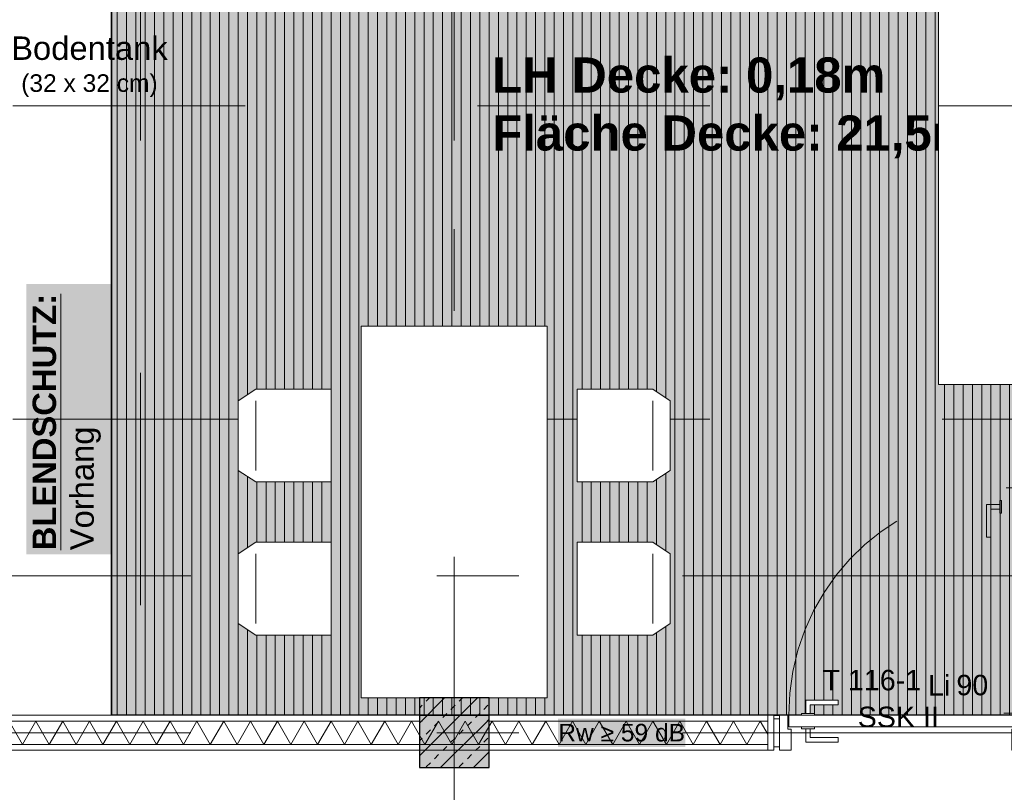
# Model space of a CAD drawing. Header units: metres. Extents: x -167 to 152, y -127 to 99.
# Tile 33 of 225: x -35.62 to -31.38, y -13.76 to -10.43. Entities that reach past the tile are written whole.
import ezdxf
from ezdxf.enums import TextEntityAlignment as Align

# ---------------------------------------------------------------- set-up
doc = ezdxf.new("R2010")
doc.units = ezdxf.units.M
for name, pattern in [('Achsen 01', [5.291531, 3.175, -1.058062, 0.352704, -0.705764]), ('gestrichelt - 01', [2, 1, -1]), ('Raster 01', [2, 1, -1])]:
    doc.linetypes.add(name, pattern=pattern)
for name, color, linetype, lineweight, true_color in [('013_Beton und Stahlbetonarbeiten-000 Sichtbeton-343 Innenstütze', 5, 'Continuous', 5, 0x0000ff), ('031_Metallbauarbeiten-350 Lamellendecke DS', 7, 'Continuous', 35, 0x666666), ('039_Trockenbauarbeiten-340 Dämmung', 7, 'Continuous', 9, 0xc0c0c0), ('AV1-Achsen', 1, 'Achsen 01', 18, 0xff0000), ('AV1-Einrichtung', 7, 'Continuous', 9, 0xa6a6a6), ('AV1-Raster', 7, 'Raster 01', 9, 0xa6a6a6), ('AV1-Stempel-Türnummern', 7, 'Continuous', 100, 0x02abea)]:
    doc.layers.add(name, color=color, linetype=linetype, lineweight=lineweight, true_color=true_color)
for name, color, linetype, lineweight in [('013_Beton und Stahlbetonarbeiten-340 Innenstützen', 7, 'Continuous', 25), ('027_Tischlerarbeiten-340 Innentüren', 7, 'Continuous', 9), ('030_Sonnenschutzarbeiten-BLENDSCHUTZ  Beschriftung', 7, 'Continuous', 5), ('031_Metallbauarbeiten-340 Innentüren _ Elemente', 7, 'Continuous', 9), ('039_Trockenbauarbeiten-340 Gipskarton', 7, 'Continuous', 9), ('053_Niederspannungsanlagen-Bodentanks', 7, 'gestrichelt - 01', 9), ('_1.35m (3D)', 7, 'Continuous', 9), ('_GRU (2D)', 7, 'Continuous', 9), ('_OG 1 (2D)', 7, 'Continuous', 9), ('_OG 1 - DS (2D)', 7, 'Continuous', 9), ('AV1-Akustikvorgaben-Trennwände', 7, 'Continuous', 5), ('AV1-Schnitt Achsen', 7, 'Achsen 01', 18), ('Keine', 7, 'Continuous', 9)]:
    doc.layers.add(name, color=color, linetype=linetype, lineweight=lineweight)
doc.styles.add('Arial', font='arial.ttf')
doc.styles.add('Arial (bold)', font='arialbd.ttf')

# ---------------------------------------------------------------- blocks, each defined once
blk = doc.blocks.new('Group-2')
at = {"layer": 'AV1-Raster'}
for p, q in [((-35.1, -22.95), (-35.1, 1.35)), ((-33.75, -22.95), (-33.75, 1.35)), ((-32.4, -22.95), (-32.4, 1.35)), ((1.35, -10.8), (-40.5, -10.8)), ((1.35, -12.15), (-40.5, -12.15)), ((1.35, -13.5), (-40.5, -13.5))]:
    blk.add_line(p, q, dxfattribs=at)
blk = doc.blocks.new('1.35m (3D)')
at = {"layer": 'AV1-Raster', "color": 7}
blk.add_blockref('Group-2', (0, 0), dxfattribs=at)
blk = doc.blocks.new('Group-7')
at = {"layer": '030_Sonnenschutzarbeiten-BLENDSCHUTZ  Beschriftung', "color": 254, "linetype": 'Continuous', "transparency": 33554559}
blk.add_solid([(-35.5911, -11.5677), (-35.5911, -12.7323), (-35.1, -11.5677), (-35.1, -12.7323)], dxfattribs=at)
at = {"layer": '030_Sonnenschutzarbeiten-BLENDSCHUTZ  Beschriftung', "insert": (-35.5646, -12.7142), "char_height": 0.100872, "attachment_point": 1, "rotation": 90, "line_spacing_factor": 0.967016, "style": 'Arial (bold)'}
blk.add_mtext('{\\LBLENDSCHUTZ:}{\\fArial|b0|i0|c0|p0;\\l\\PVorhang}', dxfattribs=at)
blk = doc.blocks.new('Group-14')
at = {"layer": '030_Sonnenschutzarbeiten-BLENDSCHUTZ  Beschriftung', "color": 6, "linetype": 'Continuous', "transparency": 33554559}
blk.add_solid([(-35.5911, -11.5677), (-35.5911, -12.7323), (-35.1, -11.5677), (-35.1, -12.7323)], dxfattribs=at)
at = {"layer": '030_Sonnenschutzarbeiten-BLENDSCHUTZ  Beschriftung', "insert": (-35.5646, -12.7142), "char_height": 0.100872, "attachment_point": 1, "rotation": 90, "line_spacing_factor": 0.967016, "style": 'Arial (bold)'}
blk.add_mtext('{\\LBLENDSCHUTZ:}{\\fArial|b0|i0|c0|p0;\\l\\PVorhang}', dxfattribs=at)
blk = doc.blocks.new('OG 1 - DS (2D)')
at = {"layer": '031_Metallbauarbeiten-350 Lamellendecke DS', "linetype": 'Continuous', "lineweight": 0, "transparency": 33554508}
for color in [254, 20]:
    blk.add_hatch(color=color, dxfattribs=at).paths.add_polyline_path([(-35.225, -8.175), (-31.125, -8.175), (-31.125, -13.425), (-35.225, -13.425)])
at = {"layer": '031_Metallbauarbeiten-350 Lamellendecke DS', "linetype": 'Continuous', "lineweight": 9, "transparency": 33554508}
h = blk.add_hatch(dxfattribs=at)
h.set_pattern_fill('Lamellendecke', color=252, style=0, pattern_type=2)
h.set_pattern_definition([(90, (0, 0), (0.04, 0), [])])
h.paths.add_polyline_path([(-35.225, -8.175), (-31.125, -8.175), (-31.125, -13.425), (-35.225, -13.425)])
at = {"layer": '031_Metallbauarbeiten-350 Lamellendecke DS', "flags": 128}
blk.add_lwpolyline([(-35.225, -8.175), (-31.125, -8.175), (-31.125, -13.425), (-35.225, -13.425)], close=True, dxfattribs=at)
at = {"layer": '031_Metallbauarbeiten-350 Lamellendecke DS', "color": 251, "linetype": 'Continuous', "lineweight": 35, "transparency": 33554687, "flags": 128}
blk.add_lwpolyline([(-35.225, -8.175), (-31.125, -8.175), (-31.125, -13.425), (-35.225, -13.425)], close=True, dxfattribs=at)
at = {"layer": '030_Sonnenschutzarbeiten-BLENDSCHUTZ  Beschriftung', "color": 7}
for name in ['Group-7', 'Group-14']:
    blk.add_blockref(name, (0, 0), dxfattribs=at)
at = {"layer": '031_Metallbauarbeiten-350 Lamellendecke DS', "char_height": 0.151309, "attachment_point": 5, "line_spacing_factor": 0.969122, "style": 'Arial (bold)'}
for s, insert in [('LH Decke: 0,18m', (-32.7408, -10.6849)), ('Fläche Decke: 21,5m²', (-32.5114, -10.9346))]:
    blk.add_mtext(s, dxfattribs=dict(at, insert=insert))
blk = doc.blocks.new('Group-100')
at = {"color": 255, "transparency": 33554559}
blk.add_wipeout([(-0.9292, -0.5798), (-0.9292, -0.2798), (-0.8542, -0.2298), (-0.5292, -0.2298), (-0.5292, -0.6298), (-0.8542, -0.6298)], dxfattribs=at).dxf.layer = 'AV1-Einrichtung'
at = {"layer": 'AV1-Einrichtung'}
blk.add_line((-0.8542, -0.2798), (-0.8542, -0.5798), dxfattribs=at)
at = {"layer": 'AV1-Einrichtung', "flags": 128}
blk.add_lwpolyline([(-0.9292, -0.5798), (-0.9292, -0.2798), (-0.8542, -0.2298), (-0.5292, -0.2298), (-0.5292, -0.6298), (-0.8542, -0.6298)], close=True, dxfattribs=at)
blk = doc.blocks.new('Group-101')
at = {"color": 255, "transparency": 33554559}
blk.add_wipeout([(0.9292, -0.5798), (0.9292, -0.2798), (0.8542, -0.2298), (0.5292, -0.2298), (0.5292, -0.6298), (0.8542, -0.6298)], dxfattribs=at).dxf.layer = 'AV1-Einrichtung'
at = {"layer": 'AV1-Einrichtung'}
blk.add_line((0.8542, -0.2798), (0.8542, -0.5798), dxfattribs=at)
at = {"layer": 'AV1-Einrichtung', "flags": 128}
blk.add_lwpolyline([(0.9292, -0.5798), (0.9292, -0.2798), (0.8542, -0.2298), (0.5292, -0.2298), (0.5292, -0.6298), (0.8542, -0.6298)], close=True, dxfattribs=at)
blk = doc.blocks.new('Group-102')
at = {"color": 255, "transparency": 33554559}
blk.add_wipeout([(-0.9292, 0.3798), (-0.9292, 0.0798), (-0.8542, 0.0298), (-0.5292, 0.0298), (-0.5292, 0.4298), (-0.8542, 0.4298)], dxfattribs=at).dxf.layer = 'AV1-Einrichtung'
at = {"layer": 'AV1-Einrichtung'}
blk.add_line((-0.8542, 0.0798), (-0.8542, 0.3798), dxfattribs=at)
at = {"layer": 'AV1-Einrichtung', "flags": 128}
blk.add_lwpolyline([(-0.9292, 0.3798), (-0.9292, 0.0798), (-0.8542, 0.0298), (-0.5292, 0.0298), (-0.5292, 0.4298), (-0.8542, 0.4298)], close=True, dxfattribs=at)
blk = doc.blocks.new('Group-103')
at = {"color": 255, "transparency": 33554559}
blk.add_wipeout([(0.9292, 0.3798), (0.9292, 0.0798), (0.8542, 0.0298), (0.5292, 0.0298), (0.5292, 0.4298), (0.8542, 0.4298)], dxfattribs=at).dxf.layer = 'AV1-Einrichtung'
at = {"layer": 'AV1-Einrichtung'}
blk.add_line((0.8542, 0.0798), (0.8542, 0.3798), dxfattribs=at)
at = {"layer": 'AV1-Einrichtung', "flags": 128}
blk.add_lwpolyline([(0.9292, 0.3798), (0.9292, 0.0798), (0.8542, 0.0298), (0.5292, 0.0298), (0.5292, 0.4298), (0.8542, 0.4298)], close=True, dxfattribs=at)
blk = doc.blocks.new('Group-104')
at = {"layer": 'AV1-Einrichtung', "color": 7}
for name in ['Group-102', 'Group-103', 'Group-100', 'Group-101']:
    blk.add_blockref(name, (0, 0), dxfattribs=at)
at = {"color": 255, "transparency": 33554559}
blk.add_wipeout([(0.4, -0.9), (-0.4, -0.9), (-0.4, 0.7), (0.4, 0.7)], dxfattribs=at).dxf.layer = 'AV1-Einrichtung'
at = {"layer": 'AV1-Einrichtung', "flags": 128}
blk.add_lwpolyline([(0.4, -0.9), (-0.4, -0.9), (-0.4, 0.7), (0.4, 0.7)], close=True, dxfattribs=at)
blk = doc.blocks.new('Besprechungstisch 0.8 x 1.8')
at = {"layer": 'AV1-Einrichtung', "color": 7}
blk.add_blockref('Group-104', (0, 0), dxfattribs=at)
blk = doc.blocks.new('Group-196')
at = {"color": 255, "linetype": 'Continuous', "lineweight": 5}
blk.add_wipeout([(-13.5, 32.375), (-13.5, 36.57), (-13.6, 36.57), (-13.6, 32.375)], dxfattribs=at).dxf.layer = '039_Trockenbauarbeiten-340 Dämmung'
blk = doc.blocks.new('Group-197')
at = {"layer": '039_Trockenbauarbeiten-340 Dämmung', "transparency": 33554687, "flags": 128}
blk.add_lwpolyline([(-13.6, 32.375), (-13.5, 32.4327), (-13.6, 32.4905), (-13.5, 32.5482), (-13.6, 32.6059), (-13.5, 32.6637), (-13.6, 32.7214), (-13.5, 32.7791), (-13.6, 32.8369), (-13.5, 32.8946), (-13.6, 32.9524), (-13.5, 33.0101), (-13.6, 33.0678), (-13.5, 33.1256), (-13.6, 33.1833), (-13.5, 33.241), (-13.6, 33.2988), (-13.5, 33.3565), (-13.6, 33.4142), (-13.5, 33.472), (-13.6, 33.5297), (-13.5, 33.5874), (-13.6, 33.6452), (-13.5, 33.7029), (-13.6, 33.7606), (-13.5, 33.8184), (-13.6, 33.8761), (-13.5, 33.9338), (-13.6, 33.9916), (-13.5, 34.0493), (-13.6, 34.1071), (-13.5, 34.1648), (-13.6, 34.2225), (-13.5, 34.2803), (-13.6, 34.338), (-13.5, 34.3957), (-13.6, 34.4535), (-13.5, 34.5112), (-13.6, 34.5689), (-13.5, 34.6267), (-13.6, 34.6844), (-13.5, 34.7421), (-13.6, 34.7999), (-13.5, 34.8576), (-13.6, 34.9153), (-13.5, 34.9731), (-13.6, 35.0308), (-13.5, 35.0885), (-13.6, 35.1463), (-13.5, 35.204), (-13.6, 35.2618), (-13.5, 35.3195), (-13.6, 35.3772), (-13.5, 35.435), (-13.6, 35.4927), (-13.5, 35.5504), (-13.6, 35.6082), (-13.5, 35.6659), (-13.6, 35.7236), (-13.5, 35.7814), (-13.6, 35.8391), (-13.5, 35.8968), (-13.6, 35.9546), (-13.5, 36.0123), (-13.6, 36.07), (-13.5, 36.1278), (-13.6, 36.1855), (-13.5, 36.2432), (-13.6, 36.301), (-13.5, 36.3587), (-13.6, 36.4165), (-13.5, 36.4742), (-13.6, 36.5319), (-13.534, 36.57)], dxfattribs=at)
blk = doc.blocks.new('Group-198')
at = {"layer": '039_Trockenbauarbeiten-340 Dämmung'}
blk.add_blockref('Group-196', (0, 0), dxfattribs=at)
at = {"layer": '039_Trockenbauarbeiten-340 Dämmung', "transparency": 33554687}
blk.add_blockref('Group-197', (0, 0), dxfattribs=at)
blk = doc.blocks.new('Parametric Object-19')
at = {"layer": '039_Trockenbauarbeiten-340 Dämmung', "color": 7, "transparency": 33554687}
blk.add_blockref('Group-198', (0, 0), dxfattribs=at)
at = {"layer": '039_Trockenbauarbeiten-340 Dämmung', "color": 0, "flags": 1}
for tag in ['IFC_UUID', 'instanceID', 'prm0_name', 'prm0_type', 'prm0_value', 'prm1_name', 'prm1_type', 'prm1_value', 'prm2_name', 'prm2_type', 'prm2_value', 'prm3_name', 'prm3_type', 'prm3_value', 'prm4_name', 'prm4_type', 'prm4_value', 'prm5_name', 'prm5_type', 'prm5_value', 'prm6_name', 'prm6_type', 'prm6_value']:
    blk.add_attdef(tag, (-36.57, -13.55), '', height=0.00018, dxfattribs=at)
blk = doc.blocks.new('COE - Innentür 1.10 _ 0.15')
at = {"layer": '027_Tischlerarbeiten-340 Innentüren', "color": 253, "linetype": 'gestrichelt - 01', "lineweight": 9, "transparency": 33554687, "flags": 128}
for points in [[(0.9825, 1.0375), (0.9625, 1.0375), (0.9625, 1.075), (0.8425, 1.075), (0.8425, 1.095), (0.9825, 1.095)], [(0.085, 1.03), (1.055, 1.03), (1.055, 0.98), (0.085, 0.98)], [(0.945, 1.03), (0.945, 1.0375), (1, 1.0375), (1, 1.03)], [(0.945, 0.9725), (0.945, 0.98), (1, 0.98), (1, 0.9725)], [(0.9825, 0.9725), (0.9625, 0.9725), (0.9625, 0.935), (0.8425, 0.935), (0.8425, 0.915), (0.9825, 0.915)]]:
    blk.add_lwpolyline(points, close=True, dxfattribs=at)
at = {"layer": '027_Tischlerarbeiten-340 Innentüren', "color": 253, "linetype": 'gestrichelt - 01', "lineweight": 9, "transparency": 33554687}
blk.add_arc((0.0825, 1.0375), 0.9725, 269.5581, 356.6163, dxfattribs=at)
at = {"color": 255}
for points in [[(-0.06, 1.1), (0.06, 1.1), (0.06, 1.075), (-0.06, 1.075)], [(-0.06, 0.025), (0.06, 0.025), (0.06, 0), (-0.06, 0)]]:
    blk.add_wipeout(points, dxfattribs=at).dxf.layer = '027_Tischlerarbeiten-340 Innentüren'
at = {"layer": '027_Tischlerarbeiten-340 Innentüren', "flags": 128}
for points in [[(-0.06, 1.1), (0.06, 1.1), (0.06, 1.075), (-0.06, 1.075)], [(-0.06, 0.025), (0.06, 0.025), (0.06, 0), (-0.06, 0)]]:
    blk.add_lwpolyline(points, close=True, dxfattribs=at)
at = {"color": 255}
blk.add_wipeout([(0.075, 0.06), (0.015, 0.06), (0.015, 0.075), (-0.075, 0.075), (-0.075, 0.025), (0.075, 0.025)], dxfattribs=at).dxf.layer = '027_Tischlerarbeiten-340 Innentüren'
at = {"layer": '027_Tischlerarbeiten-340 Innentüren', "flags": 128}
blk.add_lwpolyline([(0.075, 0.06), (0.015, 0.06), (0.015, 0.075), (-0.075, 0.075), (-0.075, 0.025), (0.075, 0.025)], close=True, dxfattribs=at)
at = {"color": 255}
blk.add_wipeout([(0.075, 1.035), (0.075, 0.065), (0.025, 0.065), (0.025, 1.035)], dxfattribs=at).dxf.layer = '027_Tischlerarbeiten-340 Innentüren'
at = {"layer": '027_Tischlerarbeiten-340 Innentüren', "flags": 128}
blk.add_lwpolyline([(0.075, 1.035), (0.075, 0.065), (0.025, 0.065), (0.025, 1.035)], close=True, dxfattribs=at)
at = {"color": 255}
for points in [[(0.075, 1.04), (0.015, 1.04), (0.015, 1.025), (-0.075, 1.025), (-0.075, 1.075), (0.075, 1.075)], [(0.0175, 0.1375), (0.0175, 0.1575), (-0.02, 0.1575), (-0.02, 0.2775), (-0.04, 0.2775), (-0.04, 0.1375)], [(0.0825, 0.1375), (0.0825, 0.1575), (0.12, 0.1575), (0.12, 0.2775), (0.14, 0.2775), (0.14, 0.1375)]]:
    blk.add_wipeout(points, dxfattribs=at).dxf.layer = '027_Tischlerarbeiten-340 Innentüren'
at = {"layer": '027_Tischlerarbeiten-340 Innentüren', "flags": 128}
for points in [[(0.075, 1.04), (0.015, 1.04), (0.015, 1.025), (-0.075, 1.025), (-0.075, 1.075), (0.075, 1.075)], [(0.0175, 0.1375), (0.0175, 0.1575), (-0.02, 0.1575), (-0.02, 0.2775), (-0.04, 0.2775), (-0.04, 0.1375)], [(0.0825, 0.1375), (0.0825, 0.1575), (0.12, 0.1575), (0.12, 0.2775), (0.14, 0.2775), (0.14, 0.1375)]]:
    blk.add_lwpolyline(points, close=True, dxfattribs=at)
at = {"color": 255}
for points in [[(0.09, 1.0375), (0.0878, 1.0322), (0.0825, 1.03), (0.0772, 1.0322), (0.075, 1.0375), (0.0772, 1.0428), (0.0825, 1.045), (0.0878, 1.0428)], [(0.0175, 0.175), (0.025, 0.175), (0.025, 0.12), (0.0175, 0.12)], [(0.075, 0.175), (0.0825, 0.175), (0.0825, 0.12), (0.075, 0.12)]]:
    blk.add_wipeout(points, dxfattribs=at).dxf.layer = '027_Tischlerarbeiten-340 Innentüren'
at = {"layer": '027_Tischlerarbeiten-340 Innentüren', "flags": 128}
for points in [[(0.0175, 0.175), (0.025, 0.175), (0.025, 0.12), (0.0175, 0.12)], [(0.075, 0.175), (0.0825, 0.175), (0.0825, 0.12), (0.075, 0.12)]]:
    blk.add_lwpolyline(points, close=True, dxfattribs=at)
at = {"layer": '027_Tischlerarbeiten-340 Innentüren'}
blk.add_circle((0.0825, 1.0375), 0.0075, dxfattribs=at)
blk = doc.blocks.new('Bodentank Elektro 01')
at = {"layer": '053_Niederspannungsanlagen-Bodentanks', "flags": 128}
blk.add_lwpolyline([(-0.16, 0.16), (0.16, 0.16), (0.16, -0.16), (-0.16, -0.16)], close=True, dxfattribs=at)
at = {"layer": '053_Niederspannungsanlagen-Bodentanks', "insert": (0, -0.2768), "char_height": 0.100872, "attachment_point": 2, "line_spacing_factor": 0.969122, "style": 'Arial'}
blk.add_mtext('Bodentank\\P{\\H0.75x;(32 x 32 cm)}', dxfattribs=at)
blk = doc.blocks.new('Türnummer 2 - Innentür')
at = {"layer": '031_Metallbauarbeiten-340 Innentüren _ Elemente', "char_height": 0.08826, "attachment_point": 8, "line_spacing_factor": 0.965511, "style": 'Arial'}
for s, insert in [('Li', (0, -0.0671)), ('90', (0.1423, -0.0671))]:
    blk.add_mtext(s, dxfattribs=dict(at, insert=insert))
at = {"layer": '031_Metallbauarbeiten-340 Innentüren _ Elemente', "style": 'Arial'}
blk.add_attdef('Türnummer', text='', height=0.0883, dxfattribs=at).set_placement((-0.2903, -0.071), align=Align.BOTTOM_CENTER)
at = {"layer": '031_Metallbauarbeiten-340 Innentüren _ Elemente', "color": 7, "transparency": 33554687, "style": 'Arial'}
blk.add_attdef('Schallschutzklasse', text='', height=0.0883, dxfattribs=at).set_placement((-0.1763, -0.2296), align=Align.BOTTOM_CENTER)
at = {"layer": 'Keine', "color": 0, "flags": 1}
for tag, p in [('Lichte_Breite', (-0.4481, -0.3885)), ('Panikfunktion', (-0.4481, -0.5473)), ('AT-Nr.', (-0.4481, -0.7062))]:
    blk.add_attdef(tag, p, '', height=0.0883, dxfattribs=at)
blk = doc.blocks.new('OG 1 (2D)')
at = {"layer": '039_Trockenbauarbeiten-340 Dämmung', "rotation": 90}
blk.add_blockref('Parametric Object-19', (0, 0.05), dxfattribs=at)
at = {"layer": '053_Niederspannungsanlagen-Bodentanks', "color": 7}
blk.add_blockref('Bodentank Elektro 01', (-35.32, -10.225), dxfattribs=at)
at = {"layer": 'AV1-Einrichtung', "color": 7}
blk.add_blockref('Besprechungstisch 0.8 x 1.8', (-33.75, -12.45), dxfattribs=at)
at = {"color": 255, "transparency": 33554559}
blk.add_wipeout([(-31.6653, -10.8), (-31.2153, -10.8), (-31.2153, -12), (-31.6653, -12)], dxfattribs=at).dxf.layer = 'AV1-Einrichtung'
at = {"layer": 'AV1-Einrichtung', "flags": 128}
blk.add_lwpolyline([(-31.6653, -10.8), (-31.2153, -10.8), (-31.2153, -12), (-31.6653, -12)], close=True, dxfattribs=at)
at = {"layer": '027_Tischlerarbeiten-340 Innentüren', "color": 7, "xscale": -1, "rotation": 270}
blk.add_blockref('COE - Innentür 1.10 _ 0.15', (-32.375, -13.5), dxfattribs=at)
at = {"color": 255}
blk.add_wipeout([(-36.575, -13.425), (-36.575, -13.45), (-33.9, -13.45), (-33.9, -13.425)], dxfattribs=at).dxf.layer = '039_Trockenbauarbeiten-340 Gipskarton'
at = {"layer": '039_Trockenbauarbeiten-340 Gipskarton', "flags": 128}
blk.add_lwpolyline([(-36.575, -13.425), (-36.575, -13.45), (-33.9, -13.45), (-33.9, -13.425)], close=True, dxfattribs=at)
at = {"layer": 'AV1-Stempel-Türnummern', "color": 7}
blk.add_blockref('Türnummer 2 - Innentür', (-31.6626, -13.2729), dxfattribs=at).add_auto_attribs({'Türnummer': 'T 116-1', 'Schallschutzklasse': 'SSK II'})
at = {"color": 255}
for points in [[(-33.6, -13.45), (-32.375, -13.45), (-32.375, -13.425), (-33.6, -13.425)], [(-32.375, -13.55), (-36.575, -13.55), (-36.575, -13.575), (-32.375, -13.575)]]:
    blk.add_wipeout(points, dxfattribs=at).dxf.layer = '039_Trockenbauarbeiten-340 Gipskarton'
at = {"color": 255, "transparency": 33554559}
blk.add_wipeout([(-31.6653, -9.6), (-31.2153, -9.6), (-31.2153, -10.8), (-31.6653, -10.8)], dxfattribs=at).dxf.layer = 'AV1-Einrichtung'
at = {"layer": '013_Beton und Stahlbetonarbeiten-000 Sichtbeton-343 Innenstütze', "linetype": 'Continuous', "lineweight": 0}
h = blk.add_hatch(color=30, dxfattribs=at)
h.paths.add_polyline_path([(-33.6, -13.35), (-33.6, -13.65), (-33.9, -13.65), (-33.9, -13.35)])
h.paths.add_polyline_path([(-33.65, -13.4), (-33.85, -13.4), (-33.85, -13.6), (-33.65, -13.6)])
at = {"layer": '013_Beton und Stahlbetonarbeiten-340 Innenstützen', "linetype": 'Continuous', "lineweight": 0, "true_color": 0xc0c0c0}
blk.add_hatch(color=9, dxfattribs=at).paths.add_polyline_path([(-33.6, -13.35), (-33.9, -13.35), (-33.9, -13.65), (-33.6, -13.65)])
at = {"layer": '013_Beton und Stahlbetonarbeiten-340 Innenstützen', "linetype": 'Continuous', "lineweight": 13}
h = blk.add_hatch(dxfattribs=at)
h.set_pattern_fill('Stahlbeton', color=251, style=0, pattern_type=2)
h.set_pattern_definition([(45, (0, 0), (0.07071068, -0.07071068), [0.025, -0.025])])
h.paths.add_polyline_path([(-33.6, -13.35), (-33.9, -13.35), (-33.9, -13.65), (-33.6, -13.65)])
h = blk.add_hatch(dxfattribs=at)
h.set_pattern_fill('Stahlbeton-1', color=251, style=0, pattern_type=2)
h.set_pattern_definition([(-135, (0.03106, -0.03313), (0.07071068, -0.07071068), [])])
h.paths.add_polyline_path([(-33.6, -13.35), (-33.9, -13.35), (-33.9, -13.65), (-33.6, -13.65)])
at = {"layer": '013_Beton und Stahlbetonarbeiten-340 Innenstützen', "flags": 128}
blk.add_lwpolyline([(-33.6, -13.35), (-33.9, -13.35), (-33.9, -13.65), (-33.6, -13.65)], close=True, dxfattribs=at)
at = {"layer": '039_Trockenbauarbeiten-340 Gipskarton', "flags": 128}
for points in [[(-33.6, -13.45), (-32.375, -13.45), (-32.375, -13.425), (-33.6, -13.425)], [(-32.375, -13.55), (-36.575, -13.55), (-36.575, -13.575), (-32.375, -13.575)]]:
    blk.add_lwpolyline(points, close=True, dxfattribs=at)
at = {"layer": 'AV1-Akustikvorgaben-Trennwände', "color": 7}
blk.add_solid([(-33.3037, -13.5609), (-32.7553, -13.5609), (-33.3037, -13.4391), (-32.7553, -13.4391)], dxfattribs=at)
blk.add_solid([(-33.3037, -13.5609), (-32.7553, -13.5609), (-33.3037, -13.4391), (-32.7553, -13.4391)], dxfattribs=at)
at = {"layer": 'AV1-Einrichtung', "flags": 128}
blk.add_lwpolyline([(-31.6653, -9.6), (-31.2153, -9.6), (-31.2153, -10.8), (-31.6653, -10.8)], close=True, dxfattribs=at)
at = {"layer": 'AV1-Akustikvorgaben-Trennwände', "insert": (-33.0295, -13.5), "char_height": 0.07565, "attachment_point": 5, "line_spacing_factor": 0.971931, "style": 'Arial'}
blk.add_mtext('Rw ≥ 59 dB', dxfattribs=at)
at = {"color": 255}
blk.add_wipeout([(-32.4, -13.425), (-32.4, -13.575), (-32.375, -13.575), (-32.375, -13.425)], dxfattribs=at).dxf.layer = '039_Trockenbauarbeiten-340 Gipskarton'
at = {"layer": '039_Trockenbauarbeiten-340 Gipskarton', "flags": 128}
blk.add_lwpolyline([(-32.4, -13.425), (-32.4, -13.575), (-32.375, -13.575), (-32.375, -13.425)], close=True, dxfattribs=at)
blk = doc.blocks.new('Group-750')
at = {"layer": 'AV1-Achsen'}
blk.add_line((-33.75, -26.5), (-33.75, 4.9), dxfattribs=at)
blk = doc.blocks.new('Group-755')
at = {"layer": 'AV1-Achsen'}
blk.add_line((-43.35, -13.5), (4.2, -13.5), dxfattribs=at)
blk = doc.blocks.new('Group-760')
at = {"layer": 'AV1-Schnitt Achsen'}
blk.add_line((-43.35, -12.825), (4.2, -12.825), dxfattribs=at)
blk = doc.blocks.new('GRU (2D)')
at = {"layer": 'AV1-Achsen', "color": 7}
for name in ['Group-750', 'Group-755']:
    blk.add_blockref(name, (0, 0), dxfattribs=at)
at = {"layer": 'AV1-Schnitt Achsen', "color": 7}
blk.add_blockref('Group-760', (0, 0), dxfattribs=at)

msp = doc.modelspace()

# ---------------------------------------------------------------- block references
at = {"layer": '_1.35m (3D)'}
msp.add_blockref('1.35m (3D)', (0, 0), dxfattribs=at)

# ---------------------------------------------------------------- next in the draw order: block references
at = {"layer": '_OG 1 - DS (2D)'}
msp.add_blockref('OG 1 - DS (2D)', (0, 0), dxfattribs=at)

# ---------------------------------------------------------------- next in the draw order: block references
at = {"layer": '_OG 1 (2D)'}
msp.add_blockref('OG 1 (2D)', (0, 0), dxfattribs=at)

# ---------------------------------------------------------------- next in the draw order: block references
at = {"layer": '_GRU (2D)'}
msp.add_blockref('GRU (2D)', (0, 0), dxfattribs=at)

doc.saveas('drawing.dxf')
